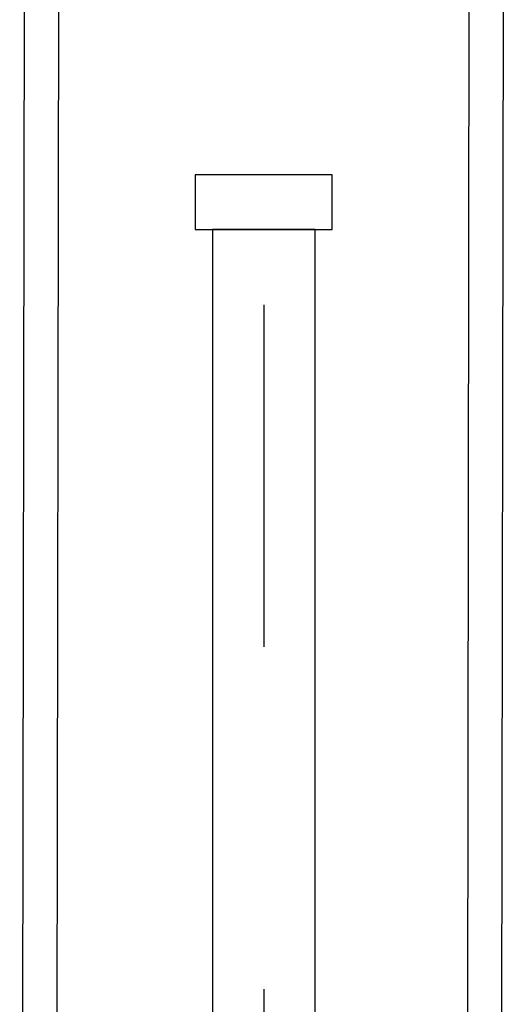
# Model space of a CAD drawing. Header units: metres. Extents: x -912764 to -454925, y -2226138 to -1112338.
# Tile 147 of 256: x -456345.525 to -456345.384, y -1112942.571 to -1112942.283. Entities that reach past the tile are written whole.
import ezdxf

# ---------------------------------------------------------------- set-up
doc = ezdxf.new("R2010")
doc.units = ezdxf.units.M
doc.linetypes.add('DASHDOT2', pattern=[0.375, 0.25, -0.0625, 0, -0.0625])
doc.linetypes.add('SOLID', pattern=[0])
doc.layers.add('025-OSY', color=4, linetype='DASHDOT2')
doc.layers.add('025-ZSvodidlo', color=1, linetype='Continuous')
doc.layers.add('_NOVÝ STAV', color=1, linetype='Continuous', lineweight=30)
doc.layers.add('_NOVÝ STAV - POPISKY KATASTR', color=7, linetype='Continuous', lineweight=30)

# ---------------------------------------------------------------- blocks, each defined once
blk = doc.blocks.new('A$C021ef3a7')
at = {"layer": '025-OSY', "color": 1}
blk.add_line((-0.16276, 0.43432), (-0.16276, -0.81393), dxfattribs=at)
at = {"layer": '025-ZSvodidlo', "color": 1}
for p, q in [((-0.23275, 0.20518), (-0.23409, -0.69553)), ((-0.22275, 0.20517), (-0.22409, -0.69595)), ((-0.10275, 0.20499), (-0.1041, -0.70093)), ((-0.09275, 0.20498), (-0.0941, -0.70134))]:
    blk.add_line(p, q, dxfattribs=at)
for points in [[(-0.14276, 0.12233), (-0.18276, 0.12233), (-0.18276, 0.10633), (-0.14276, 0.10633)], [(-0.14776, 0.10633), (-0.17776, 0.10633), (-0.17776, -0.59938), (-0.14776, -0.59938)]]:
    blk.add_lwpolyline(points, close=True, dxfattribs=at)
blk = doc.blocks.new('A$C4eac8e0d')
at = {"layer": '_NOVÝ STAV', "linetype": 'SOLID'}
blk.add_blockref('A$C021ef3a7', (-0.19789, 0.88074), dxfattribs=at)

msp = doc.modelspace()

# ---------------------------------------------------------------- block references
at = {"layer": '_NOVÝ STAV - POPISKY KATASTR', "lineweight": 50}
msp.add_blockref('A$C4eac8e0d', (-456345.09318, -1112943.33183), dxfattribs=at)

doc.saveas('drawing.dxf')
